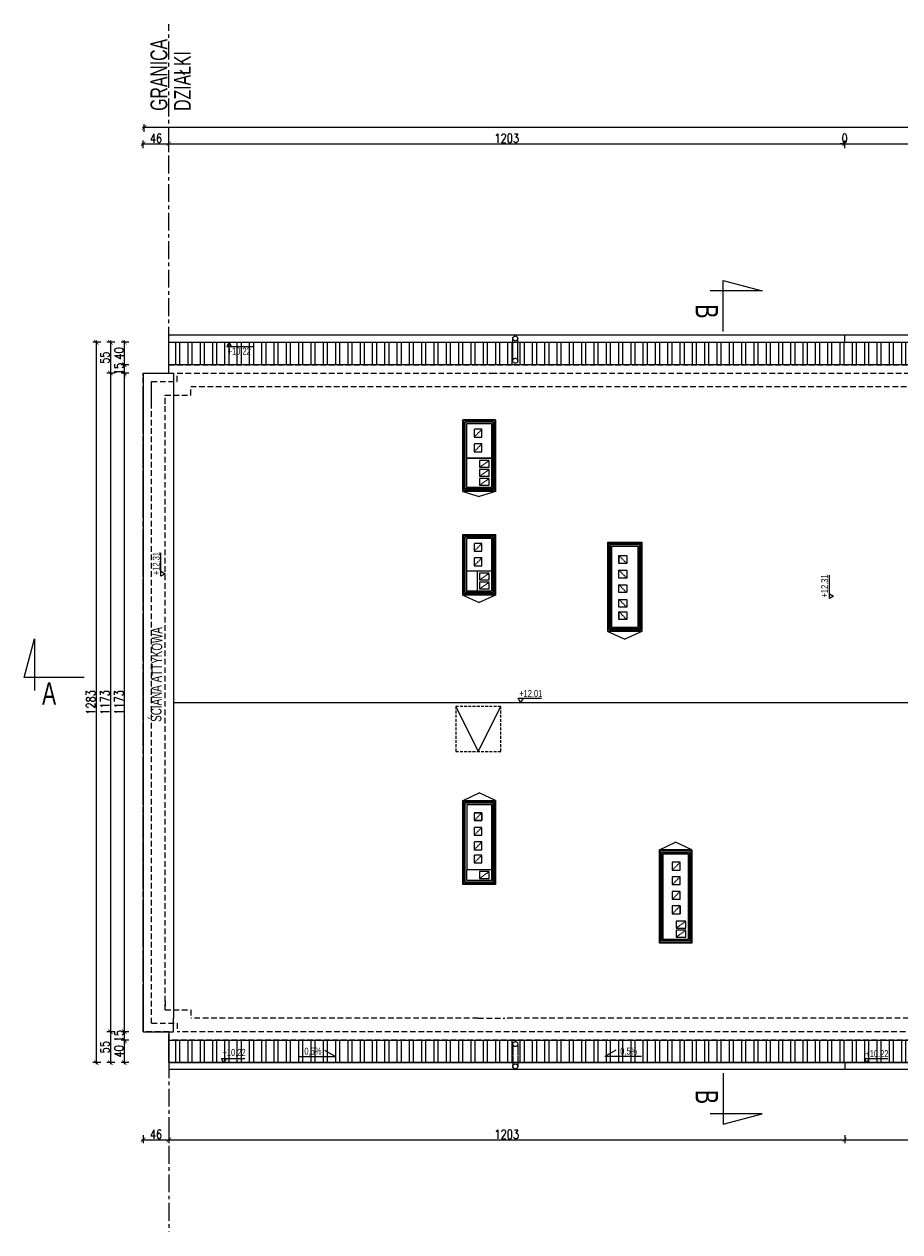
# Model space of a CAD drawing. Header units: millimetres. Extents: x 6354466 to 6508314, y -1889048 to -1342748.
# Tile 132 of 134: x 6381075 to 6396667, y -1364257 to -1342748. Entities that reach past the tile are written whole.
import ezdxf

# ---------------------------------------------------------------- set-up
doc = ezdxf.new("R2010")
doc.units = ezdxf.units.MM
doc.header["$PDMODE"] = 3
doc.header["$PDSIZE"] = 10
doc.linetypes.add('CENTER', pattern=[50.8, 31.75, -6.35, 6.35, -6.35])
doc.linetypes.add('HIDDEN', pattern=[0.375, 0.25, -0.125])
for name, color, linetype, lineweight in [('L-2', 167, 'Continuous', 13), ('L-3', 10, 'Continuous', 18), ('L-4', 92, 'Continuous', 20), ('L-5', 152, 'Continuous', 9), ('L-8', 8, 'HIDDEN', 5), ('L-AXIS', 10, 'CENTER', 18), ('L-DIM', 252, 'Continuous', 5), ('L-HATCH', 252, 'Continuous', 5), ('L-PPOŻ', 10, 'Continuous', 9), ('L-TXT', 141, 'Continuous', 9)]:
    doc.layers.add(name, color=color, linetype=linetype, lineweight=lineweight)
doc.styles.add('125', font='cdmsimpl.shx', dxfattribs={"width": 0.7, "height": 125})
doc.styles.add('160', font='simplex.shx', dxfattribs={"width": 0.8, "height": 160})
doc.styles.add('200', font='cdmsimpl.shx', dxfattribs={"width": 0.7, "height": 200})
doc.linetypes.add('BATTING', pattern='A,0.00254,-2.54,[134,ltypeshp.shx,S=2.54,R=0,X=-2.54,Y=0],-5.08,[134,ltypeshp.shx,S=2.54,R=180,X=2.54,Y=0],-2.54', length=10.16254)
doc.dimstyles.new('160', dxfattribs={"dimtxt": 160, "dimasz": 80, "dimexe": 60, "dimexo": 3, "dimgap": 18, "dimtad": 1, "dimdec": 0, "dimlfac": 0.1, "dimrnd": 1, "dimtxsty": '160', "dimblk": 'ARCHTICK', "dimcen": 2.5, "dimdle": 30, "dimadec": 0, "dimazin": 0, "dimtfac": 1, "dimtdec": 0, "dimtix": 1, "dimtmove": 2, "dimatfit": 0, "dimldrblk": 'NONE', "dimfxl": 0, "dimarcsym": 0})

# ---------------------------------------------------------------- blocks, each defined once
blk = doc.blocks.new('_ArchTick')
at = {"color": 0, "linetype": 'ByBlock', "const_width": 0.15}
blk.add_lwpolyline([(-0.5, -0.5), (0.5, 0.5)], dxfattribs=at)
blk = doc.blocks.new('*D473')
at = {"layer": 'Defpoints', "color": 0, "transparency": 16777216}
for p in [(6383194, -1360693), (6383650, -1361016), (6383650, -1362618)]:
    blk.add_point(p, dxfattribs=at)
at = {"layer": 'L-DIM', "color": 0, "lineweight": -2, "ltscale": 10, "transparency": 16777216}
for p, q in [((6383194, -1362538), (6383194, -1362678)), ((6383650, -1362538), (6383650, -1362678)), ((6383164, -1362618), (6383680, -1362618))]:
    blk.add_line(p, q, dxfattribs=at)
at = {"layer": 'L-DIM', "color": 0, "linetype": 'ByBlock', "lineweight": -2, "transparency": 16777216, "xscale": 80, "yscale": 80, "zscale": 80, "rotation": 180}
blk.add_blockref('_ArchTick', (6383194, -1362618), dxfattribs=at)
at = {"layer": 'L-DIM', "color": 0, "linetype": 'ByBlock', "lineweight": -2, "transparency": 16777216, "xscale": 80, "yscale": 80, "zscale": 80}
blk.add_blockref('_ArchTick', (6383650, -1362618), dxfattribs=at)
at = {"layer": 'L-DIM', "color": 0, "ltscale": 10, "transparency": 16777216, "insert": (6383422, -1362520), "char_height": 160, "attachment_point": 5, "style": '160'}
blk.add_mtext('46', dxfattribs=at)
blk = doc.blocks.new('_None')
blk = doc.blocks.new('*D474')
at = {"layer": 'Defpoints', "color": 0, "ltscale": 10, "transparency": 16777216}
for p in [(6383650, -1361016), (6395685, -1361368), (6395685, -1362618)]:
    blk.add_point(p, dxfattribs=at)
at = {"layer": 'L-DIM', "color": 0, "lineweight": -2, "ltscale": 10, "transparency": 16777216}
for p, q in [((6383650, -1362538), (6383650, -1362678)), ((6395685, -1362538), (6395685, -1362678)), ((6383620, -1362618), (6395715, -1362618))]:
    blk.add_line(p, q, dxfattribs=at)
at = {"layer": 'L-DIM', "color": 0, "lineweight": -2, "ltscale": 10, "transparency": 16777216, "xscale": 80, "yscale": 80, "zscale": 80, "rotation": 180}
blk.add_blockref('_ArchTick', (6383650, -1362618), dxfattribs=at)
at = {"layer": 'L-DIM', "color": 0, "lineweight": -2, "ltscale": 10, "transparency": 16777216, "xscale": 80, "yscale": 80, "zscale": 80}
blk.add_blockref('_ArchTick', (6395685, -1362618), dxfattribs=at)
at = {"layer": 'L-DIM', "color": 0, "ltscale": 10, "transparency": 16777216, "insert": (6389668, -1362520), "char_height": 160, "attachment_point": 5, "style": '160'}
blk.add_mtext('1203', dxfattribs=at)
blk = doc.blocks.new('*D475')
at = {"layer": 'Defpoints', "color": 0, "transparency": 16777216}
for p in [(6395685, -1361368), (6413285, -1361368), (6413285, -1362618)]:
    blk.add_point(p, dxfattribs=at)
at = {"layer": 'L-DIM', "color": 0, "lineweight": -2, "ltscale": 10, "transparency": 16777216}
for p, q in [((6395685, -1362538), (6395685, -1362678)), ((6413285, -1362538), (6413285, -1362678)), ((6395655, -1362618), (6413315, -1362618))]:
    blk.add_line(p, q, dxfattribs=at)
at = {"layer": 'L-DIM', "color": 0, "linetype": 'ByBlock', "lineweight": -2, "transparency": 16777216, "xscale": 80, "yscale": 80, "zscale": 80, "rotation": 180}
blk.add_blockref('_ArchTick', (6395685, -1362618), dxfattribs=at)
at = {"layer": 'L-DIM', "color": 0, "linetype": 'ByBlock', "lineweight": -2, "transparency": 16777216, "xscale": 80, "yscale": 80, "zscale": 80}
blk.add_blockref('_ArchTick', (6413285, -1362618), dxfattribs=at)
at = {"layer": 'L-DIM', "color": 0, "ltscale": 10, "transparency": 16777216, "insert": (6404485, -1362520), "char_height": 160, "attachment_point": 5, "style": '160'}
blk.add_mtext('1760', dxfattribs=at)
blk = doc.blocks.new('*D476')
at = {"layer": 'Defpoints', "color": 0, "transparency": 16777216}
for p in [(6382860, -1360843), (6383650, -1360843), (6383650, -1361243)]:
    blk.add_point(p, dxfattribs=at)
at = {"layer": 'L-DIM', "color": 0, "lineweight": -2, "ltscale": 10, "transparency": 16777216}
for p, q in [((6382940, -1360843), (6382800, -1360843)), ((6382860, -1361273), (6382860, -1360813)), ((6382940, -1361243), (6382800, -1361243))]:
    blk.add_line(p, q, dxfattribs=at)
at = {"layer": 'L-DIM', "color": 0, "linetype": 'ByBlock', "lineweight": -2, "transparency": 16777216, "xscale": 80, "yscale": 80, "zscale": 80}
for p, rotation in [((6382860, -1360843), 90), ((6382860, -1361243), 270)]:
    blk.add_blockref('_ArchTick', p, dxfattribs=dict(at, rotation=rotation))
at = {"layer": 'L-DIM', "color": 0, "ltscale": 10, "transparency": 16777216, "insert": (6382762, -1361043), "char_height": 160, "attachment_point": 5, "rotation": 90, "style": '160'}
blk.add_mtext('40', dxfattribs=at)
blk = doc.blocks.new('*D477')
at = {"layer": 'Defpoints', "color": 0, "transparency": 16777216}
for p in [(6382860, -1360693), (6383194, -1360693), (6383650, -1360843)]:
    blk.add_point(p, dxfattribs=at)
at = {"layer": 'L-DIM', "color": 0, "lineweight": -2, "ltscale": 10, "transparency": 16777216}
for p, q in [((6382860, -1360693), (6382860, -1360613)), ((6382940, -1360693), (6382800, -1360693)), ((6382940, -1360843), (6382800, -1360843)), ((6382860, -1360873), (6382860, -1360663)), ((6382860, -1360843), (6382860, -1360923))]:
    blk.add_line(p, q, dxfattribs=at)
at = {"layer": 'L-DIM', "color": 0, "linetype": 'ByBlock', "lineweight": -2, "transparency": 16777216, "xscale": 80, "yscale": 80, "zscale": 80}
for p, rotation in [((6382860, -1360693), 270), ((6382860, -1360843), 90)]:
    blk.add_blockref('_ArchTick', p, dxfattribs=dict(at, rotation=rotation))
at = {"layer": 'L-DIM', "color": 0, "ltscale": 10, "transparency": 16777216, "insert": (6382762, -1360768), "char_height": 160, "attachment_point": 5, "rotation": 90, "style": '160'}
blk.add_mtext('15', dxfattribs=at)
blk = doc.blocks.new('*D478')
at = {"layer": 'Defpoints', "color": 0, "transparency": 16777216}
for p in [(6382860, -1348963), (6383194, -1348963), (6383194, -1360693)]:
    blk.add_point(p, dxfattribs=at)
at = {"layer": 'L-DIM', "color": 0, "lineweight": -2, "ltscale": 10, "transparency": 16777216}
for p, q in [((6382940, -1348963), (6382800, -1348963)), ((6382860, -1360723), (6382860, -1348933)), ((6382940, -1360693), (6382800, -1360693))]:
    blk.add_line(p, q, dxfattribs=at)
at = {"layer": 'L-DIM', "color": 0, "linetype": 'ByBlock', "lineweight": -2, "transparency": 16777216, "xscale": 80, "yscale": 80, "zscale": 80}
for p, rotation in [((6382860, -1348963), 90), ((6382860, -1360693), 270)]:
    blk.add_blockref('_ArchTick', p, dxfattribs=dict(at, rotation=rotation))
at = {"layer": 'L-DIM', "color": 0, "ltscale": 10, "transparency": 16777216, "insert": (6382762, -1354828), "char_height": 160, "attachment_point": 5, "rotation": 90, "style": '160'}
blk.add_mtext('1173', dxfattribs=at)
blk = doc.blocks.new('*D479')
at = {"layer": 'Defpoints', "color": 0, "transparency": 16777216}
for p in [(6382860, -1348813), (6383194, -1348963), (6383650, -1348813)]:
    blk.add_point(p, dxfattribs=at)
at = {"layer": 'L-DIM', "color": 0, "lineweight": -2, "ltscale": 10, "transparency": 16777216}
for p, q in [((6382860, -1348813), (6382860, -1348733)), ((6382860, -1348993), (6382860, -1348783)), ((6382940, -1348813), (6382800, -1348813)), ((6382940, -1348963), (6382800, -1348963)), ((6382860, -1348963), (6382860, -1349043))]:
    blk.add_line(p, q, dxfattribs=at)
at = {"layer": 'L-DIM', "color": 0, "linetype": 'ByBlock', "lineweight": -2, "transparency": 16777216, "xscale": 80, "yscale": 80, "zscale": 80}
for p, rotation in [((6382860, -1348813), 270), ((6382860, -1348963), 90)]:
    blk.add_blockref('_ArchTick', p, dxfattribs=dict(at, rotation=rotation))
at = {"layer": 'L-DIM', "color": 0, "ltscale": 10, "transparency": 16777216, "insert": (6382762, -1348888), "char_height": 160, "attachment_point": 5, "rotation": 90, "style": '160'}
blk.add_mtext('15', dxfattribs=at)
blk = doc.blocks.new('*D480')
at = {"layer": 'Defpoints', "color": 0, "transparency": 16777216}
for p in [(6382860, -1348413), (6383650, -1348413), (6383650, -1348813)]:
    blk.add_point(p, dxfattribs=at)
at = {"layer": 'L-DIM', "color": 0, "lineweight": -2, "ltscale": 10, "transparency": 16777216}
for p, q in [((6382940, -1348413), (6382800, -1348413)), ((6382860, -1348843), (6382860, -1348383)), ((6382940, -1348813), (6382800, -1348813))]:
    blk.add_line(p, q, dxfattribs=at)
at = {"layer": 'L-DIM', "color": 0, "linetype": 'ByBlock', "lineweight": -2, "transparency": 16777216, "xscale": 80, "yscale": 80, "zscale": 80}
for p, rotation in [((6382860, -1348413), 90), ((6382860, -1348813), 270)]:
    blk.add_blockref('_ArchTick', p, dxfattribs=dict(at, rotation=rotation))
at = {"layer": 'L-DIM', "color": 0, "ltscale": 10, "transparency": 16777216, "insert": (6382762, -1348613), "char_height": 160, "attachment_point": 5, "rotation": 90, "style": '160'}
blk.add_mtext('40', dxfattribs=at)
blk = doc.blocks.new('*D481')
at = {"layer": 'Defpoints', "color": 0, "transparency": 16777216}
for p in [(6383650, -1348413), (6382610, -1348963), (6383650, -1348963)]:
    blk.add_point(p, dxfattribs=at)
at = {"layer": 'L-DIM', "color": 0, "lineweight": -2, "ltscale": 10, "transparency": 16777216}
for p, q in [((6382690, -1348413), (6382550, -1348413)), ((6382610, -1348383), (6382610, -1348993)), ((6382690, -1348963), (6382550, -1348963))]:
    blk.add_line(p, q, dxfattribs=at)
at = {"layer": 'L-DIM', "color": 0, "linetype": 'ByBlock', "lineweight": -2, "transparency": 16777216, "xscale": 80, "yscale": 80, "zscale": 80}
for p, rotation in [((6382610, -1348413), 90), ((6382610, -1348963), 270)]:
    blk.add_blockref('_ArchTick', p, dxfattribs=dict(at, rotation=rotation))
at = {"layer": 'L-DIM', "color": 0, "ltscale": 10, "transparency": 16777216, "insert": (6382512, -1348688), "char_height": 160, "attachment_point": 5, "rotation": 90, "style": '160'}
blk.add_mtext('55', dxfattribs=at)
blk = doc.blocks.new('*D482')
at = {"layer": 'Defpoints', "color": 0, "transparency": 16777216}
for p in [(6383650, -1348963), (6382610, -1360693), (6383194, -1360693)]:
    blk.add_point(p, dxfattribs=at)
at = {"layer": 'L-DIM', "color": 0, "lineweight": -2, "ltscale": 10, "transparency": 16777216}
for p, q in [((6382690, -1348963), (6382550, -1348963)), ((6382610, -1348933), (6382610, -1360723)), ((6382690, -1360693), (6382550, -1360693))]:
    blk.add_line(p, q, dxfattribs=at)
at = {"layer": 'L-DIM', "color": 0, "linetype": 'ByBlock', "lineweight": -2, "transparency": 16777216, "xscale": 80, "yscale": 80, "zscale": 80}
for p, rotation in [((6382610, -1348963), 90), ((6382610, -1360693), 270)]:
    blk.add_blockref('_ArchTick', p, dxfattribs=dict(at, rotation=rotation))
at = {"layer": 'L-DIM', "color": 0, "ltscale": 10, "transparency": 16777216, "insert": (6382512, -1354828), "char_height": 160, "attachment_point": 5, "rotation": 90, "style": '160'}
blk.add_mtext('1173', dxfattribs=at)
blk = doc.blocks.new('*D483')
at = {"layer": 'Defpoints', "color": 0, "transparency": 16777216}
for p in [(6383194, -1360693), (6382610, -1361243), (6383650, -1361243)]:
    blk.add_point(p, dxfattribs=at)
at = {"layer": 'L-DIM', "color": 0, "lineweight": -2, "ltscale": 10, "transparency": 16777216}
for p, q in [((6382690, -1360693), (6382550, -1360693)), ((6382610, -1360663), (6382610, -1361273)), ((6382690, -1361243), (6382550, -1361243))]:
    blk.add_line(p, q, dxfattribs=at)
at = {"layer": 'L-DIM', "color": 0, "linetype": 'ByBlock', "lineweight": -2, "transparency": 16777216, "xscale": 80, "yscale": 80, "zscale": 80}
for p, rotation in [((6382610, -1360693), 90), ((6382610, -1361243), 270)]:
    blk.add_blockref('_ArchTick', p, dxfattribs=dict(at, rotation=rotation))
at = {"layer": 'L-DIM', "color": 0, "ltscale": 10, "transparency": 16777216, "insert": (6382512, -1360968), "char_height": 160, "attachment_point": 5, "rotation": 90, "style": '160'}
blk.add_mtext('55', dxfattribs=at)
blk = doc.blocks.new('*D484')
at = {"layer": 'Defpoints', "color": 0, "ltscale": 10}
for p in [(6383650, -1348413), (6382360, -1361243), (6383650, -1361243)]:
    blk.add_point(p, dxfattribs=at)
at = {"layer": 'L-DIM', "color": 0, "lineweight": -2, "ltscale": 10, "transparency": 16777216}
for p, q in [((6382440, -1348413), (6382300, -1348413)), ((6382360, -1348383), (6382360, -1361273)), ((6382440, -1361243), (6382300, -1361243))]:
    blk.add_line(p, q, dxfattribs=at)
at = {"layer": 'L-DIM', "color": 0, "lineweight": -2, "ltscale": 10, "transparency": 16777216, "xscale": 80, "yscale": 80, "zscale": 80}
for p, rotation in [((6382360, -1348413), 90), ((6382360, -1361243), 270)]:
    blk.add_blockref('_ArchTick', p, dxfattribs=dict(at, rotation=rotation))
at = {"layer": 'L-DIM', "color": 0, "ltscale": 10, "transparency": 16777216, "insert": (6382262, -1354828), "char_height": 160, "attachment_point": 5, "rotation": 90, "style": '160'}
blk.add_mtext('1283', dxfattribs=at)
blk = doc.blocks.new('*D485')
at = {"layer": 'Defpoints', "color": 0, "transparency": 16777216}
for p in [(6383650, -1344878), (6383650, -1348413), (6383194, -1348963)]:
    blk.add_point(p, dxfattribs=at)
at = {"layer": 'L-DIM', "color": 0, "lineweight": -2, "ltscale": 10, "transparency": 16777216}
for p, q in [((6383164, -1344878), (6383680, -1344878)), ((6383194, -1344958), (6383194, -1344818)), ((6383650, -1344958), (6383650, -1344818))]:
    blk.add_line(p, q, dxfattribs=at)
at = {"layer": 'L-DIM', "color": 0, "linetype": 'ByBlock', "lineweight": -2, "transparency": 16777216, "xscale": 80, "yscale": 80, "zscale": 80, "rotation": 180}
blk.add_blockref('_ArchTick', (6383194, -1344878), dxfattribs=at)
at = {"layer": 'L-DIM', "color": 0, "linetype": 'ByBlock', "lineweight": -2, "transparency": 16777216, "xscale": 80, "yscale": 80, "zscale": 80}
blk.add_blockref('_ArchTick', (6383650, -1344878), dxfattribs=at)
at = {"layer": 'L-DIM', "color": 0, "ltscale": 10, "transparency": 16777216, "insert": (6383422, -1344780), "char_height": 160, "attachment_point": 5, "style": '160'}
blk.add_mtext('46', dxfattribs=at)
blk = doc.blocks.new('*D486')
at = {"layer": 'Defpoints', "color": 0, "ltscale": 10, "transparency": 16777216}
for p in [(6395685, -1344878), (6395685, -1348288), (6383650, -1348413)]:
    blk.add_point(p, dxfattribs=at)
at = {"layer": 'L-DIM', "color": 0, "lineweight": -2, "ltscale": 10, "transparency": 16777216}
for p, q in [((6383620, -1344878), (6395715, -1344878)), ((6383650, -1344958), (6383650, -1344818)), ((6395685, -1344958), (6395685, -1344818))]:
    blk.add_line(p, q, dxfattribs=at)
at = {"layer": 'L-DIM', "color": 0, "lineweight": -2, "ltscale": 10, "transparency": 16777216, "xscale": 80, "yscale": 80, "zscale": 80, "rotation": 180}
blk.add_blockref('_ArchTick', (6383650, -1344878), dxfattribs=at)
at = {"layer": 'L-DIM', "color": 0, "lineweight": -2, "ltscale": 10, "transparency": 16777216, "xscale": 80, "yscale": 80, "zscale": 80}
blk.add_blockref('_ArchTick', (6395685, -1344878), dxfattribs=at)
at = {"layer": 'L-DIM', "color": 0, "ltscale": 10, "transparency": 16777216, "insert": (6389668, -1344780), "char_height": 160, "attachment_point": 5, "style": '160'}
blk.add_mtext('1203', dxfattribs=at)
blk = doc.blocks.new('*D487')
at = {"layer": 'Defpoints', "color": 0, "ltscale": 10, "transparency": 16777216}
for p in [(6395685, -1344878), (6395685, -1348288), (6395685, -1348288)]:
    blk.add_point(p, dxfattribs=at)
at = {"layer": 'L-DIM', "color": 0, "lineweight": -2, "ltscale": 10, "transparency": 16777216}
for p, q in [((6395685, -1344878), (6395605, -1344878)), ((6395685, -1344958), (6395685, -1344818)), ((6395685, -1344958), (6395685, -1344818)), ((6395685, -1344878), (6395765, -1344878))]:
    blk.add_line(p, q, dxfattribs=at)
at = {"layer": 'L-DIM', "color": 0, "lineweight": -2, "ltscale": 10, "transparency": 16777216, "xscale": 80, "yscale": 80, "zscale": 80}
blk.add_blockref('_ArchTick', (6395685, -1344878), dxfattribs=at)
at = {"layer": 'L-DIM', "color": 0, "lineweight": -2, "ltscale": 10, "transparency": 16777216, "xscale": 80, "yscale": 80, "zscale": 80, "rotation": 180}
blk.add_blockref('_ArchTick', (6395685, -1344878), dxfattribs=at)
at = {"layer": 'L-DIM', "color": 0, "ltscale": 10, "transparency": 16777216, "insert": (6395685, -1344780), "char_height": 160, "attachment_point": 5, "style": '160'}
blk.add_mtext('0', dxfattribs=at)
blk = doc.blocks.new('*D488')
at = {"layer": 'Defpoints', "color": 0, "transparency": 16777216}
for p in [(6413285, -1344878), (6413285, -1346723), (6395685, -1348288)]:
    blk.add_point(p, dxfattribs=at)
at = {"layer": 'L-DIM', "color": 0, "lineweight": -2, "ltscale": 10, "transparency": 16777216}
for p, q in [((6395655, -1344878), (6413315, -1344878)), ((6395685, -1344958), (6395685, -1344818)), ((6413285, -1344958), (6413285, -1344818))]:
    blk.add_line(p, q, dxfattribs=at)
at = {"layer": 'L-DIM', "color": 0, "linetype": 'ByBlock', "lineweight": -2, "transparency": 16777216, "xscale": 80, "yscale": 80, "zscale": 80, "rotation": 180}
blk.add_blockref('_ArchTick', (6395685, -1344878), dxfattribs=at)
at = {"layer": 'L-DIM', "color": 0, "linetype": 'ByBlock', "lineweight": -2, "transparency": 16777216, "xscale": 80, "yscale": 80, "zscale": 80}
blk.add_blockref('_ArchTick', (6413285, -1344878), dxfattribs=at)
at = {"layer": 'L-DIM', "color": 0, "ltscale": 10, "transparency": 16777216, "insert": (6404485, -1344780), "char_height": 160, "attachment_point": 5, "style": '160'}
blk.add_mtext('1760', dxfattribs=at)
blk = doc.blocks.new('*D489')
at = {"layer": 'Defpoints', "color": 0, "ltscale": 10, "transparency": 16777216}
for p in [(6383214, -1344589), (6413285, -1346723), (6383214, -1348916)]:
    blk.add_point(p, dxfattribs=at)
at = {"layer": 'L-DIM', "color": 0, "lineweight": -2, "ltscale": 10, "transparency": 16777216}
for p, q in [((6413315, -1344589), (6383184, -1344589)), ((6383214, -1344669), (6383214, -1344529)), ((6413285, -1344669), (6413285, -1344529))]:
    blk.add_line(p, q, dxfattribs=at)
at = {"layer": 'L-DIM', "color": 0, "lineweight": -2, "ltscale": 10, "transparency": 16777216, "xscale": 80, "yscale": 80, "zscale": 80, "rotation": 180}
blk.add_blockref('_ArchTick', (6383214, -1344589), dxfattribs=at)
at = {"layer": 'L-DIM', "color": 0, "lineweight": -2, "ltscale": 10, "transparency": 16777216, "xscale": 80, "yscale": 80, "zscale": 80}
blk.add_blockref('_ArchTick', (6413285, -1344589), dxfattribs=at)
at = {"layer": 'L-DIM', "color": 0, "ltscale": 10, "transparency": 16777216, "insert": (6398250, -1344491), "char_height": 160, "attachment_point": 5, "style": '160'}
blk.add_mtext('3007', dxfattribs=at)

msp = doc.modelspace()

# ---------------------------------------------------------------- hatches: boundary and pattern name
at = {"layer": 'L-3', "ltscale": 10, "transparency": 33554687}
h = msp.add_hatch(dxfattribs=at)
h.set_pattern_fill('ANSI32', color=256, scale=23, angle=45)
h.set_pattern_definition([(90, (2558.2, 16415.04), (-219.075, 0), []), (90, (2631.22, 16488.07), (-219.075, 0), [])])
h.paths.add_polyline_path([(6413285.3, -1348413.4), (6383650.3, -1348413.4), (6383650.3, -1348813.4), (6413285.3, -1348813.4)])
h = msp.add_hatch(dxfattribs=at)
h.set_pattern_fill('ANSI32', color=256, scale=23, angle=45)
h.set_pattern_definition([(90, (2558.2, 3985.78), (-219.075, 0), []), (90, (2631.22, 4058.8), (-219.075, 0), [])])
h.paths.add_polyline_path([(6413285.3, -1360842.6), (6383650.3, -1360842.6), (6383650.3, -1361242.6), (6413285.3, -1361242.6)])

# ---------------------------------------------------------------- linework, layer by layer
at = {"layer": 'L-2', "color": 2, "true_color": 0xf1eb1f}
for p, q in [((6394212.9, -1347500), (6393290.4, -1347500)), ((6393520, -1348224.1), (6393520, -1347315.3)), ((6393520, -1347315.3), (6394212.9, -1347500)), ((6381075.3, -1354387.2), (6381259.9, -1353694.3)), ((6381259.9, -1353694.3), (6381259.9, -1354616.8)), ((6382143, -1354387.2), (6381075.3, -1354387.2))]:
    msp.add_line(p, q, dxfattribs=at)
at = {"layer": 'L-3', "color": 2, "true_color": 0xf1eb1f}
for p, q in [((6393520, -1361433.6), (6393520, -1362342.3)), ((6394212.9, -1362157.7), (6393290.4, -1362157.7)), ((6393520, -1362342.3), (6394212.9, -1362157.7))]:
    msp.add_line(p, q, dxfattribs=at)
at = {"layer": 'L-3', "ltscale": 10}
for points in [[(6413285.3, -1348813.4), (6383650.3, -1348813.4), (6383650.3, -1348413.4), (6413285.3, -1348413.4), (6413285.3, -1348813.4)], [(6413285.3, -1361242.6), (6383650.3, -1361242.6), (6383650.3, -1360842.6), (6413285.3, -1360842.6), (6413285.3, -1361242.6)]]:
    msp.add_lwpolyline(points, dxfattribs=at)
at = {"layer": 'L-4', "ltscale": 10}
for p, q in [((6383650.3, -1348413.4), (6395685.3, -1348413.4)), ((6383650.3, -1348963.4), (6383650.3, -1348413.4)), ((6395685.3, -1348413.4), (6413285.3, -1348413.4)), ((6383194.3, -1348963.4), (6383194.3, -1360693.4)), ((6383194.3, -1348963.4), (6383734.3, -1348963.4)), ((6383734.3, -1348963.4), (6383734.3, -1360453.4)), ((6395685.3, -1348813.4), (6395145.3, -1348813.4)), ((6383734.3, -1354828.4), (6395685.3, -1354828.4)), ((6395685.3, -1354828.4), (6413285.3, -1354828.4)), ((6383734.3, -1360693.4), (6383734.3, -1360453.4)), ((6383194.3, -1360693.4), (6383734.3, -1360693.4)), ((6383650.3, -1360693.4), (6383650.3, -1361242.6)), ((6395685.3, -1360842.6), (6395685.3, -1360842.6)), ((6383650.3, -1361242.6), (6395685.3, -1361242.6)), ((6395685.3, -1361242.6), (6413285.3, -1361242.6))]:
    msp.add_line(p, q, dxfattribs=at)
at = {"layer": 'L-5', "ltscale": 10}
for p, q in [((6383650.3, -1348413.4), (6383650.3, -1348288.4)), ((6395685.3, -1348288.4), (6383650.3, -1348288.4)), ((6413285.3, -1348288.4), (6395685.3, -1348288.4)), ((6395685.3, -1348413.4), (6395685.3, -1348288.4)), ((6388885.4, -1351070.4), (6389175.3, -1351161)), ((6389465.3, -1351070.4), (6389175.3, -1351161)), ((6388885.3, -1352916.5), (6389175.3, -1353051.1)), ((6389465.3, -1352916.5), (6389175.3, -1353051.1)), ((6391465.3, -1353562.4), (6391770.3, -1353704)), ((6392075.3, -1353562.4), (6391770.3, -1353704)), ((6388890.3, -1356573.4), (6389175.3, -1356441.1)), ((6389465.3, -1356573.4), (6389175.3, -1356438.8)), ((6392385.3, -1357453.4), (6392675.3, -1357318.8)), ((6392965.3, -1357453.4), (6392675.3, -1357318.8)), ((6383650.3, -1361242.6), (6383650.3, -1361367.6)), ((6395685.3, -1361242.6), (6395685.3, -1361367.6)), ((6395685.3, -1361242.6), (6395685.3, -1361367.6)), ((6395685.3, -1361367.6), (6383650.3, -1361367.6)), ((6413285.3, -1361367.6), (6395685.3, -1361367.6))]:
    msp.add_line(p, q, dxfattribs=at)
at = {"layer": 'L-5', "ltscale": 8}
for p, q in [((6388760.8, -1354899.5), (6389160.8, -1355699.5)), ((6389160.8, -1355699.5), (6389560.8, -1354899.5))]:
    msp.add_line(p, q, dxfattribs=at)
at = {"layer": 'L-5', "ltscale": 5}
msp.add_line((6392965.3, -1357453.4), (6392385.3, -1357453.4), dxfattribs=at)
for points in [[(6389465.3, -1349792.6), (6389465.3, -1351070.4), (6388885.4, -1351070.4), (6388885.4, -1349792.6)], [(6389465.3, -1349792.6), (6388885.4, -1349792.6)], [(6392965.3, -1357453.4), (6392965.3, -1359116), (6392385.3, -1359116), (6392385.3, -1357453.4)]]:
    msp.add_lwpolyline(points, dxfattribs=at)
at = {"layer": 'L-5', "ltscale": 10}
for points in [[(6388885.3, -1351835.3), (6389465.3, -1351835.3), (6389465.3, -1352916.5), (6388885.3, -1352916.5)], [(6391465.3, -1351973.4), (6392075.3, -1351973.4), (6392075.3, -1353562.4), (6391465.3, -1353562.4)], [(6388885.3, -1356573.4), (6389465.3, -1356573.4), (6389465.3, -1358071.6), (6388885.3, -1358071.6)]]:
    msp.add_lwpolyline(points, close=True, dxfattribs=at)
at = {"layer": 'L-5', "linetype": 'HIDDEN', "ltscale": 200}
msp.add_lwpolyline([(6389560.8, -1355699.5), (6389560.8, -1354899.5), (6388760.8, -1354899.5), (6388760.8, -1355699.5)], close=True, dxfattribs=at)
at = {"layer": 'L-5', "ltscale": 5}
for centre in [(6389820.6, -1348346.6), (6389820.6, -1361310.2)]:
    msp.add_circle(centre, 45, dxfattribs=at)
at = {"layer": 'L-8', "ltscale": 50}
for p, q in [((6389775.6, -1348743.3), (6389775.6, -1348346.6)), ((6389865.6, -1348743.3), (6389865.6, -1348346.6)), ((6389775.6, -1360913.4), (6389775.6, -1361310.2)), ((6389865.6, -1360913.4), (6389865.6, -1361310.2))]:
    msp.add_line(p, q, dxfattribs=at)
at = {"layer": 'L-8', "ltscale": 40}
for p, q in [((6389085.3, -1350103.4), (6389225.3, -1349963.4)), ((6389085.3, -1350363.4), (6389225.3, -1350223.4)), ((6389185.3, -1350640.4), (6389355.3, -1350520.4)), ((6389185.3, -1350800.4), (6389355.3, -1350680.4)), ((6389185.3, -1350960.4), (6389355.3, -1350840.4)), ((6388955.3, -1352486.5), (6388955.3, -1351905.3)), ((6388955.3, -1351905.3), (6389155.3, -1351905.3)), ((6389085.3, -1352135.9), (6389225.3, -1351995.9)), ((6389155.3, -1351905.3), (6389395.3, -1351905.3)), ((6389395.3, -1351905.3), (6389395.3, -1352486.5)), ((6391535.3, -1352043.4), (6392005.3, -1352043.4)), ((6391535.3, -1352043.4), (6391535.3, -1353492.4)), ((6391805.3, -1352353.4), (6391665.3, -1352213.4)), ((6391665.3, -1352213.4), (6391665.3, -1352353.4)), ((6392005.3, -1353492.4), (6392005.3, -1352043.4)), ((6389085.3, -1352395.9), (6389225.3, -1352255.9)), ((6388955.3, -1352486.5), (6389155.3, -1352486.5)), ((6388955.3, -1352846.5), (6388955.3, -1352486.5)), ((6389155.3, -1352486.5), (6389395.3, -1352486.5)), ((6389185.3, -1352646.5), (6389355.3, -1352526.5)), ((6391805.3, -1352613.4), (6391665.3, -1352473.4)), ((6389145.3, -1352846.5), (6388955.3, -1352846.5)), ((6389185.3, -1352806.5), (6389355.3, -1352686.5)), ((6391805.3, -1352873.4), (6391665.3, -1352733.4)), ((6391805.3, -1353133.4), (6391665.3, -1352993.4)), ((6391665.3, -1353213.4), (6391665.3, -1353353.4)), ((6391805.3, -1353353.4), (6391665.3, -1353213.4)), ((6391535.3, -1353492.4), (6392005.3, -1353492.4)), ((6388955.3, -1356643.4), (6389395.3, -1356643.4)), ((6388955.3, -1356643.4), (6388955.3, -1357801.6)), ((6389395.3, -1356643.4), (6389395.3, -1357801.6)), ((6389085.3, -1356933.4), (6389225.3, -1356793.4)), ((6389085.3, -1356793.4), (6389225.3, -1356793.4)), ((6389225.3, -1356933.4), (6389085.3, -1356933.4)), ((6389225.3, -1356793.4), (6389225.3, -1356933.4)), ((6389085.3, -1357193.4), (6389225.3, -1357053.4)), ((6389085.3, -1357453.4), (6389225.3, -1357313.4)), ((6389085.3, -1357686.4), (6389225.3, -1357546.4)), ((6392405.3, -1357473.4), (6392945.3, -1357473.4)), ((6392455.3, -1357523.4), (6392895.3, -1357523.4)), ((6392455.3, -1359049.4), (6392455.3, -1357523.4)), ((6392895.3, -1357523.4), (6392895.3, -1359046)), ((6388955.3, -1357801.6), (6389395.3, -1357801.6)), ((6392615.3, -1357813.4), (6392755.3, -1357673.4)), ((6389185.3, -1357961.6), (6389355.3, -1357841.6)), ((6392615.3, -1358073.4), (6392755.3, -1357933.4)), ((6392615.3, -1358333.4), (6392755.3, -1358193.4)), ((6392615.3, -1358593.4), (6392755.3, -1358453.4)), ((6392755.3, -1358453.4), (6392755.3, -1358593.4)), ((6392685.3, -1358846), (6392855.3, -1358726)), ((6392685.3, -1359006), (6392855.3, -1358886)), ((6392455.3, -1359046), (6392895.3, -1359046))]:
    msp.add_line(p, q, dxfattribs=at)
for points in [[(6389445.3, -1349812.6), (6389445.3, -1351050.4), (6388905.4, -1351050.4), (6388905.4, -1349812.6)], [(6389445.3, -1349812.6), (6388905.4, -1349812.6)], [(6389445.3, -1356643.4), (6389445.3, -1358051.6), (6388905.3, -1358051.6)], [(6392945.3, -1357473.4), (6392945.3, -1359096), (6392405.3, -1359096), (6392405.3, -1357473.4)]]:
    msp.add_lwpolyline(points, dxfattribs=at)
for points in [[(6388955.4, -1349862.6), (6389395.3, -1349862.6), (6389395.3, -1350480.4), (6388955.4, -1350480.4)], [(6389085.3, -1350103.4), (6389225.3, -1350103.4), (6389225.3, -1349963.4), (6389085.3, -1349963.4)], [(6389085.3, -1350363.4), (6389225.3, -1350363.4), (6389225.3, -1350223.4), (6389085.3, -1350223.4)], [(6388955.4, -1350480.4), (6389395.3, -1350480.4), (6389395.3, -1351000.4), (6388955.4, -1351000.4)], [(6389185.3, -1350640.4), (6389355.3, -1350640.4), (6389355.3, -1350520.4), (6389185.3, -1350520.4)], [(6389185.3, -1350800.4), (6389355.3, -1350800.4), (6389355.3, -1350680.4), (6389185.3, -1350680.4)], [(6389185.3, -1350960.4), (6389355.3, -1350960.4), (6389355.3, -1350840.4), (6389185.3, -1350840.4)], [(6388905.3, -1351855.3), (6389445.3, -1351855.3), (6389445.3, -1352896.5), (6388905.3, -1352896.5)], [(6389085.3, -1352135.9), (6389225.3, -1352135.9), (6389225.3, -1351995.9), (6389085.3, -1351995.9)], [(6391485.3, -1351993.4), (6392055.3, -1351993.4), (6392055.3, -1353542.4), (6391485.3, -1353542.4)], [(6391535.3, -1352043.4), (6392005.3, -1352043.4), (6392005.3, -1353492.4), (6391535.3, -1353492.4)], [(6391805.3, -1352353.4), (6391665.3, -1352353.4), (6391665.3, -1352213.4), (6391805.3, -1352213.4)], [(6389085.3, -1352395.9), (6389225.3, -1352395.9), (6389225.3, -1352255.9), (6389085.3, -1352255.9)], [(6389145.3, -1352486.5), (6389395.3, -1352486.5), (6389395.3, -1352846.5), (6389145.3, -1352846.5)], [(6389185.3, -1352646.5), (6389355.3, -1352646.5), (6389355.3, -1352526.5), (6389185.3, -1352526.5)], [(6391805.3, -1352613.4), (6391665.3, -1352613.4), (6391665.3, -1352473.4), (6391805.3, -1352473.4)], [(6389185.3, -1352806.5), (6389355.3, -1352806.5), (6389355.3, -1352686.5), (6389185.3, -1352686.5)], [(6391805.3, -1352873.4), (6391665.3, -1352873.4), (6391665.3, -1352733.4), (6391805.3, -1352733.4)], [(6391805.3, -1353133.4), (6391665.3, -1353133.4), (6391665.3, -1352993.4), (6391805.3, -1352993.4)], [(6391805.3, -1353353.4), (6391665.3, -1353353.4), (6391665.3, -1353213.4), (6391805.3, -1353213.4)], [(6388905.3, -1356593.4), (6389445.3, -1356593.4), (6389445.3, -1358051.6), (6388905.3, -1358051.6)], [(6389085.3, -1356933.4), (6389225.3, -1356933.4), (6389225.3, -1356793.4), (6389085.3, -1356793.4)], [(6389085.3, -1357193.4), (6389225.3, -1357193.4), (6389225.3, -1357053.4), (6389085.3, -1357053.4)], [(6389085.3, -1357453.4), (6389225.3, -1357453.4), (6389225.3, -1357313.4), (6389085.3, -1357313.4)], [(6389085.3, -1357686.4), (6389225.3, -1357686.4), (6389225.3, -1357546.4), (6389085.3, -1357546.4)], [(6388955.3, -1357801.6), (6389395.3, -1357801.6), (6389395.3, -1358001.6), (6388955.3, -1358001.6)], [(6392615.3, -1357813.4), (6392755.3, -1357813.4), (6392755.3, -1357673.4), (6392615.3, -1357673.4)], [(6389185.3, -1357961.6), (6389355.3, -1357961.6), (6389355.3, -1357841.6), (6389185.3, -1357841.6)], [(6392615.3, -1358073.4), (6392755.3, -1358073.4), (6392755.3, -1357933.4), (6392615.3, -1357933.4)], [(6392615.3, -1358333.4), (6392755.3, -1358333.4), (6392755.3, -1358193.4), (6392615.3, -1358193.4)], [(6392615.3, -1358593.4), (6392755.3, -1358593.4), (6392755.3, -1358453.4), (6392615.3, -1358453.4)], [(6392685.3, -1358846), (6392855.3, -1358846), (6392855.3, -1358726), (6392685.3, -1358726)], [(6392685.3, -1359006), (6392855.3, -1359006), (6392855.3, -1358886), (6392685.3, -1358886)]]:
    msp.add_lwpolyline(points, close=True, dxfattribs=at)
at = {"layer": 'L-8', "ltscale": 50}
for centre in [(6389820.6, -1348743.3), (6389820.6, -1360913.4)]:
    msp.add_circle(centre, 45, dxfattribs=at)
at = {"layer": 'L-AXIS', "ltscale": 10}
for p, q in [((6383650.3, -1348963.4), (6383650.3, -1342748.5)), ((6383194.3, -1360693.4), (6383194.3, -1348963.4)), ((6383194.3, -1348963.4), (6383650.3, -1348963.4))]:
    msp.add_line(p, q, dxfattribs=at)
msp.add_lwpolyline([(6383194.3, -1360693.4), (6383650.3, -1360693.4), (6383650.3, -1364257.1)], dxfattribs=at)
at = {"layer": 'L-HATCH', "linetype": 'HIDDEN', "ltscale": 1000}
msp.add_line((6388955.3, -1356793.4), (6388955.3, -1356933.4), dxfattribs=at)
at = {"layer": 'L-HATCH', "linetype": 'BATTING', "ltscale": 2}
msp.add_line((6392430.3, -1357498.4), (6392920.3, -1357498.4), dxfattribs=at)
at = {"layer": 'L-HATCH', "linetype": 'HIDDEN', "ltscale": 400}
msp.add_line((6389155.3, -1360453.4), (6389635.3, -1360453.4), dxfattribs=at)
for points in [[(6383650.3, -1348813.4), (6413285.3, -1348813.4), (6413285.3, -1346723.4), (6428365.3, -1346723.4), (6428365.3, -1360842.6), (6383650.3, -1360842.6)], [(6383194.3, -1348963.4), (6383650.3, -1348963.4), (6383650.3, -1348813.4)], [(6383194.3, -1360693.4), (6383194.3, -1348963.4)], [(6383344.3, -1349516), (6383344.3, -1349113.4), (6383800.3, -1349113.4), (6383800.3, -1348963.4)], [(6383800.3, -1348963.4), (6389395.3, -1348963.4)], [(6389395.3, -1348963.4), (6413415.3, -1348963.4), (6413415.3, -1360693.4), (6389395.3, -1360693.4)], [(6383344.3, -1360543.4), (6383344.3, -1349113.4)], [(6383584.3, -1349516), (6383584.3, -1349353.4), (6384040.3, -1349353.4), (6384040.3, -1349203.4)], [(6384040.3, -1349203.4), (6389635.3, -1349203.4)], [(6389635.3, -1349203.4), (6413175.3, -1349203.4), (6413175.3, -1360453.4), (6389635.3, -1360453.4)], [(6383584.3, -1360303.4), (6383584.3, -1349353.4)], [(6383584.3, -1360140.7), (6383584.3, -1360303.4), (6384040.3, -1360303.4), (6384040.3, -1360453.4)], [(6383344.3, -1360543.4), (6383344.3, -1360543.4), (6383800.3, -1360543.4), (6383800.3, -1360693.4)], [(6389155.3, -1360453.4), (6384040.3, -1360453.4)], [(6383650.3, -1360842.6), (6383650.3, -1360693.4), (6383194.3, -1360693.4)], [(6389395.3, -1360693.4), (6389395.3, -1360693.4), (6383800.3, -1360693.4)]]:
    msp.add_lwpolyline(points, dxfattribs=at)
at = {"layer": 'L-HATCH', "linetype": 'BATTING', "ltscale": 2}
for points in [[(6389420.3, -1349837.6), (6389420.3, -1351025.4), (6388930.4, -1351025.4), (6388930.4, -1349837.6)], [(6389420.3, -1349837.6), (6388930.4, -1349837.6)], [(6392920.3, -1357498.4), (6392920.3, -1359071), (6392430.3, -1359071), (6392430.3, -1357498.4)]]:
    msp.add_lwpolyline(points, dxfattribs=at)
for points in [[(6388930.3, -1351880.3), (6389420.3, -1351880.3), (6389420.3, -1352871.5), (6388930.3, -1352871.5)], [(6391510.3, -1352018.4), (6392030.3, -1352018.4), (6392030.3, -1353517.4), (6391510.3, -1353517.4)], [(6388930.3, -1356618.4), (6389420.3, -1356618.4), (6389420.3, -1358026.6), (6388930.3, -1358026.6)]]:
    msp.add_lwpolyline(points, close=True, dxfattribs=at)
at = {"layer": 'L-PPOŻ', "ltscale": 10}
msp.add_line((6383194.3, -1348963.4), (6383650.3, -1348963.4), dxfattribs=at)
at = {"layer": 'L-TXT', "ltscale": 10}
for p, q in [((6386424.5, -1361023.9), (6386618.8, -1361136.1)), ((6391611.4, -1361023.9), (6391417, -1361136.1)), ((6385969.8, -1361136.1), (6386618.8, -1361136.1)), ((6392066.1, -1361136.1), (6391417, -1361136.1))]:
    msp.add_line(p, q, dxfattribs=at)
at = {"layer": 'L-TXT'}
for points in [[(6384767, -1348487.7), (6384724.1, -1348413.4), (6384681.2, -1348487.7), (6385168.6, -1348487.7)], [(6383510, -1352493.1), (6383584.3, -1352536), (6383510, -1352578.9), (6383510, -1352162.6)], [(6395411.6, -1352891.6), (6395485.9, -1352934.6), (6395411.6, -1352977.5), (6395411.6, -1352561.2)], [(6389957.8, -1354754.1), (6389914.9, -1354828.4), (6389872, -1354754.1), (6390288.3, -1354754.1)], [(6384675, -1361168.3), (6384632.1, -1361242.6), (6384589.2, -1361168.3), (6385005.5, -1361168.3)], [(6396121.1, -1361168.3), (6396078.2, -1361242.6), (6396035.3, -1361168.3), (6396451.5, -1361168.3)]]:
    msp.add_lwpolyline(points, dxfattribs=at)

# ---------------------------------------------------------------- texts
at = {"layer": 'L-2', "color": 2, "true_color": 0xf1eb1f, "style": '200', "width": 0.7}
for s, p in [('GRANICA', (6383624.4, -1344291.5)), ('DZIAŁKI', (6384042.8, -1344291.5))]:
    msp.add_text(s, height=300, rotation=90, dxfattribs=at).set_placement(p)
at = {"layer": 'L-2', "style": '200', "width": 0.7}
for p in [(6393031.4, -1347740.1), (6393031.4, -1361731)]:
    msp.add_text('B', height=400, rotation=270, dxfattribs=at).set_placement(p)
msp.add_text('A', height=400, dxfattribs=at).set_placement((6381394.3, -1354867.8))
at = {"layer": 'L-2', "color": 2, "ltscale": 8, "true_color": 0xf1eb1f, "insert": (6383331.3, -1355172.9), "char_height": 187.5, "attachment_point": 1, "rotation": 89.40984, "style": '200'}
msp.add_mtext('ŚCIANA ATTYKOWA', dxfattribs=at)
at = {"layer": 'L-TXT', "style": '125', "width": 0.7}
for rotation, p in [(0.00152, (6386064.5, -1361101.2)), (359.99848, (6391688, -1361101.2))]:
    msp.add_text('0,5%%%', height=125, rotation=rotation, dxfattribs=at).set_placement(p)
at = {"layer": 'L-TXT', "char_height": 125, "style": '125'}
for s, insert, width, attachment_point in [('+10.22', (6384699, -1348508.7), 230.092, 1), ('+12.01', (6389889.8, -1354733.1), 395.092, 7), ('+10,22', (6384607, -1361147.4), 395.092, 7), ('+10.22', (6396053, -1361147.4), 395.092, 7)]:
    msp.add_mtext(s, dxfattribs=dict(at, insert=insert, width=width, attachment_point=attachment_point))
at = {"layer": 'L-TXT', "char_height": 125, "width": 395.092, "attachment_point": 7, "rotation": 90, "style": '125'}
for insert in [(6383489, -1352561.1), (6395390.6, -1352959.7)]:
    msp.add_mtext('+12.31', dxfattribs=dict(at, insert=insert))

# ---------------------------------------------------------------- dimensions: what is measured, and where the dimension line sits
at = {"layer": 'L-DIM', "ltscale": 10}
for base, p1, p2, picture, middle in [((6383213.9, -1344588.8), (6413285.3, -1346723.4), (6383213.9, -1348916.3), '*D489', (6398249.6, -1344490.8)), ((6383650.3, -1344877.5), (6383194.3, -1348963.4), (6383650.3, -1348413.4), '*D485', (6383422.3, -1344779.5)), ((6395685.3487778, -1344877.5481901), (6383650.3487778, -1348413.3827957), (6395685.3487778, -1348288.3827957), '*D486', (6389667.8487778, -1344779.5481901)), ((6395685.3487778, -1344877.5481901), (6395685.3487778, -1348288.3827957), (6395685.3487778, -1348288.3827957), '*D487', (6395685.3487778, -1344779.5481901)), ((6413285.3, -1344877.5), (6395685.3, -1348288.4), (6413285.3, -1346723.4), '*D488', (6404485.3, -1344779.5)), ((6383650.3, -1362618), (6383194.3, -1360693.4), (6383650.3, -1361015.6), '*D473', (6383422.3, -1362520)), ((6395685.3487778, -1362617.9956413), (6383650.3487778, -1361015.6436933), (6395685.3487778, -1361367.64695), '*D474', (6389667.8487778, -1362519.9956413)), ((6413285.3, -1362618), (6395685.3, -1361367.6), (6413285.3, -1361367.6), '*D475', (6404485.3, -1362520))]:
    dim = msp.add_linear_dim(base=base, p1=p1, p2=p2, dimstyle='160', override={"dimlfac": 0.1}, dxfattribs=at)
    dim.commit()
    dim.dimension.update_dxf_attribs({"geometry": picture, "text_midpoint": middle})
for base, p1, p2, picture, middle in [((6382359.8, -1361242.6), (6383650.3, -1348413.4), (6383650.3, -1361242.6), '*D484', (6382261.8, -1354828)), ((6382610.1, -1348963.4), (6383650.3, -1348413.4), (6383650.3, -1348963.4), '*D481', (6382512.1, -1348688.4)), ((6382859.8, -1348413.4), (6383650.3, -1348813.4), (6383650.3, -1348413.4), '*D480', (6382761.8, -1348613.4)), ((6382859.8, -1348813.4), (6383194.3, -1348963.4), (6383650.3, -1348813.4), '*D479', (6382761.8, -1348888.4)), ((6382610.1, -1360693.4), (6383650.3, -1348963.4), (6383194.3, -1360693.4), '*D482', (6382512.1, -1354828.4)), ((6382859.8, -1348963.4), (6383194.3, -1360693.4), (6383194.3, -1348963.4), '*D478', (6382761.8, -1354828.4)), ((6382859.8, -1360693.4), (6383650.3, -1360842.6), (6383194.3, -1360693.4), '*D477', (6382761.8, -1360768)), ((6382610.1, -1361242.6), (6383194.3, -1360693.4), (6383650.3, -1361242.6), '*D483', (6382512.1, -1360968)), ((6382859.8, -1360842.6), (6383650.3, -1361242.6), (6383650.3, -1360842.6), '*D476', (6382761.8, -1361042.6))]:
    dim = msp.add_linear_dim(base=base, p1=p1, p2=p2, angle=90, dimstyle='160', override={"dimlfac": 0.1}, dxfattribs=at)
    dim.commit()
    dim.dimension.update_dxf_attribs({"geometry": picture, "text_midpoint": middle})

doc.saveas('drawing.dxf')
